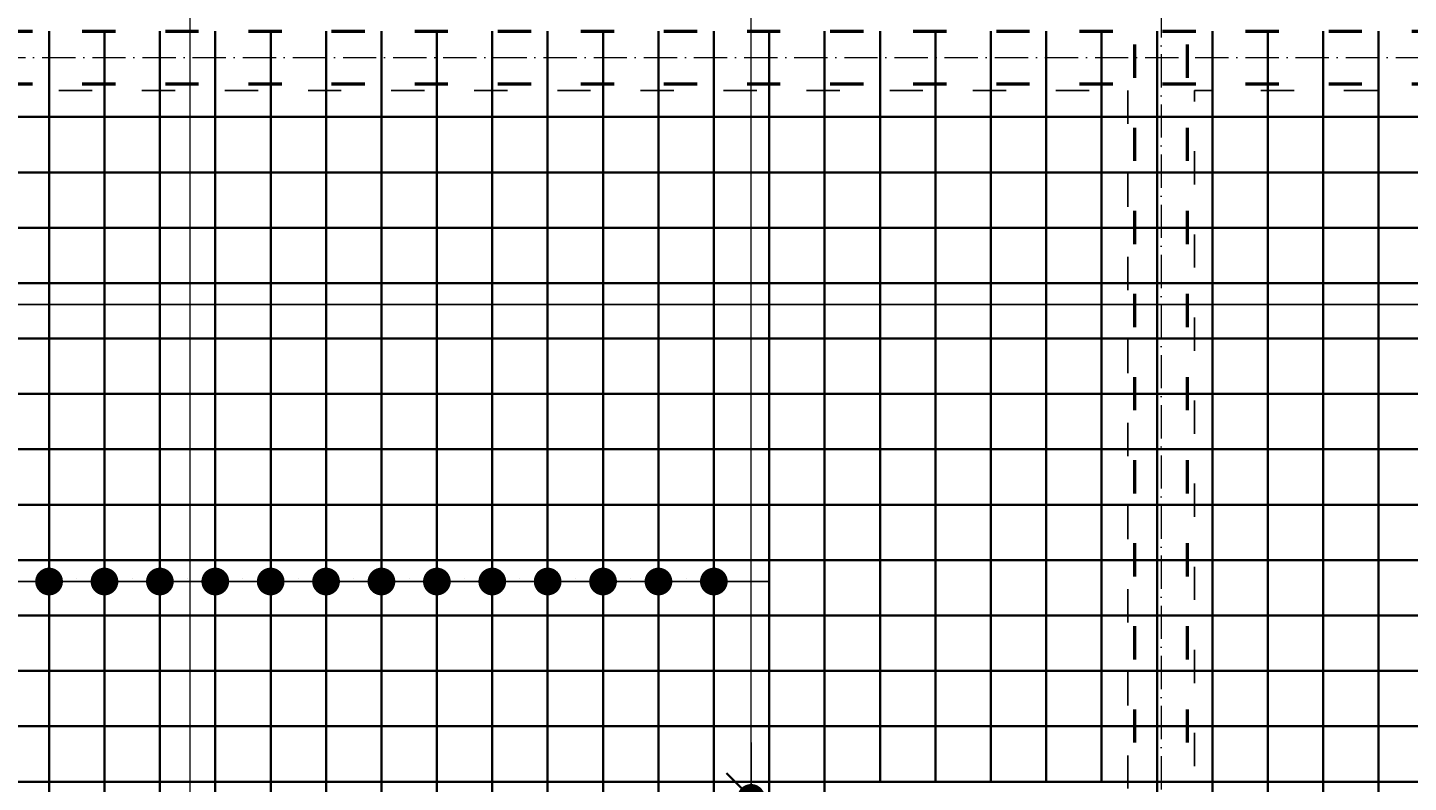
# Model space of a CAD drawing. Header units: millimetres. Extents: x 295948 to 312016, y 6878 to 18016.
# Tile 194 of 252: x 307281 to 307780, y 15017 to 15290. Entities that reach past the tile are written whole.
import ezdxf

# ---------------------------------------------------------------- set-up
doc = ezdxf.new("R2010")
doc.units = ezdxf.units.MM
doc.linetypes.add('ACAD_ISO03W100', pattern=[30, 12, -18])
doc.linetypes.add('ACAD_ISO10W100', pattern=[18, 12, -3, 0, -3])
for name, color, linetype, lineweight in [('konstrukcja wymiary', 1, 'Continuous', 13), ('osie', 5, 'ACAD_ISO10W100', 13), ('zbrojenie', 4, 'Continuous', 50), ('zbrojenie płyty', 141, 'Continuous', 35)]:
    doc.layers.add(name, color=color, linetype=linetype, lineweight=lineweight)
doc.layers.add('przerywane', color=6, linetype='ACAD_ISO03W100')
doc.styles.add('KONSTRUKCJA', font='romand.shx', dxfattribs={"oblique": 10})
doc.styles.get("Standard").update_dxf_attribs({"font": 'romand.shx', "oblique": 10})
doc.dimstyles.new('150', dxfattribs={"dimtxt": 10, "dimasz": 7, "dimexe": 1.25, "dimexo": 0.625, "dimgap": 3, "dimtad": 1, "dimdec": 0, "dimrnd": 0.5, "dimtxsty": 'KONSTRUKCJA', "dimblk": 'ARCHTICK', "dimcen": 2.5, "dimadec": 0, "dimazin": 0, "dimtfac": 1, "dimtdec": 0, "dimtix": 1, "dimtmove": 0, "dimatfit": 3, "dimfxl": 4, "dimfxlon": 1, "dimarcsym": 0})
doc.dimstyles.new('kropki', dxfattribs={"dimtxt": 0.001, "dimasz": 10, "dimexe": 1.25, "dimexo": 0.625, "dimgap": 1, "dimtad": 1, "dimtxsty": 'Standard', "dimblk": 'DOT', "dimcen": 2.5, "dimadec": 0, "dimazin": 0, "dimtfac": 1, "dimtmove": 0, "dimatfit": 3, "dimfxl": 1, "dimfxlon": 1, "dimarcsym": 0})

# ---------------------------------------------------------------- blocks, each defined once
blk = doc.blocks.new('_ArchTick')
at = {"color": 0, "linetype": 'ByBlock', "lineweight": 13, "const_width": 0.15}
blk.add_lwpolyline([(-0.5, -0.5), (0.5, 0.5)], dxfattribs=at)
blk = doc.blocks.new('*D895')
at = {"layer": 'Defpoints', "color": 0, "transparency": 16777216}
for p in [(307282.44, 15501.22), (307282.44, 14520.22), (306826.44, 14393.22)]:
    blk.add_point(p, dxfattribs=at)
at = {"layer": 'konstrukcja wymiary', "color": 0, "lineweight": -2, "transparency": 16777216}
for p, q in [((306826.44, 15497.22), (306826.44, 15502.47)), ((306826.44, 15501.22), (307282.44, 15501.22)), ((307282.44, 15497.22), (307282.44, 15502.47))]:
    blk.add_line(p, q, dxfattribs=at)
at = {"layer": 'konstrukcja wymiary', "color": 0, "lineweight": -2, "transparency": 16777216, "xscale": 7, "yscale": 7, "zscale": 7, "rotation": 180}
blk.add_blockref('_ArchTick', (306826.44, 15501.22), dxfattribs=at)
at = {"layer": 'konstrukcja wymiary', "color": 0, "lineweight": -2, "transparency": 16777216, "xscale": 7, "yscale": 7, "zscale": 7}
blk.add_blockref('_ArchTick', (307282.44, 15501.22), dxfattribs=at)
at = {"layer": 'konstrukcja wymiary', "color": 0, "transparency": 16777216, "insert": (307054.44, 15509.22), "char_height": 10, "attachment_point": 5, "style": 'KONSTRUKCJA'}
blk.add_mtext('456', dxfattribs=at)
blk = doc.blocks.new('*D896')
at = {"layer": 'Defpoints', "color": 0, "transparency": 16777216}
for p in [(307546.44, 15501.22), (307282.44, 14520.22), (307546.44, 14520.22)]:
    blk.add_point(p, dxfattribs=at)
at = {"layer": 'konstrukcja wymiary', "color": 0, "lineweight": -2, "transparency": 16777216}
for p, q in [((307282.44, 15497.22), (307282.44, 15502.47)), ((307282.44, 15501.22), (307546.44, 15501.22)), ((307546.44, 15497.22), (307546.44, 15502.47))]:
    blk.add_line(p, q, dxfattribs=at)
at = {"layer": 'konstrukcja wymiary', "color": 0, "lineweight": -2, "transparency": 16777216, "xscale": 7, "yscale": 7, "zscale": 7, "rotation": 180}
blk.add_blockref('_ArchTick', (307282.44, 15501.22), dxfattribs=at)
at = {"layer": 'konstrukcja wymiary', "color": 0, "lineweight": -2, "transparency": 16777216, "xscale": 7, "yscale": 7, "zscale": 7}
blk.add_blockref('_ArchTick', (307546.44, 15501.22), dxfattribs=at)
at = {"layer": 'konstrukcja wymiary', "color": 0, "transparency": 16777216, "insert": (307414.44, 15509.22), "char_height": 10, "attachment_point": 5, "style": 'KONSTRUKCJA'}
blk.add_mtext('264', dxfattribs=at)
blk = doc.blocks.new('*D897')
at = {"layer": 'Defpoints', "color": 0, "transparency": 16777216}
for p in [(307580.44, 15501.22), (307580.44, 15013.32), (307546.44, 14520.22)]:
    blk.add_point(p, dxfattribs=at)
at = {"layer": 'konstrukcja wymiary', "color": 0, "lineweight": -2, "transparency": 16777216}
for p, q in [((307546.44, 15497.22), (307546.44, 15502.47)), ((307546.44, 15501.22), (307580.44, 15501.22)), ((307580.44, 15497.22), (307580.44, 15502.47))]:
    blk.add_line(p, q, dxfattribs=at)
at = {"layer": 'konstrukcja wymiary', "color": 0, "lineweight": -2, "transparency": 16777216, "xscale": 7, "yscale": 7, "zscale": 7, "rotation": 180}
blk.add_blockref('_ArchTick', (307546.44, 15501.22), dxfattribs=at)
at = {"layer": 'konstrukcja wymiary', "color": 0, "lineweight": -2, "transparency": 16777216, "xscale": 7, "yscale": 7, "zscale": 7}
blk.add_blockref('_ArchTick', (307580.44, 15501.22), dxfattribs=at)
at = {"layer": 'konstrukcja wymiary', "color": 0, "transparency": 16777216, "insert": (307563.44, 15509.22), "char_height": 10, "attachment_point": 5, "style": 'KONSTRUKCJA'}
blk.add_mtext('34', dxfattribs=at)
blk = doc.blocks.new('_Dot')
at = {"color": 0, "linetype": 'ByBlock', "lineweight": -2}
blk.add_line((-0.5, 0), (-1, 0), dxfattribs=at)
at = {"color": 0, "linetype": 'ByBlock', "const_width": 0.5}
blk.add_lwpolyline([(-0.25, 0, 1), (0.25, 0, 1)], format="xyb", close=True, dxfattribs=at)
blk = doc.blocks.new('*D743')
at = {"layer": 'Defpoints', "color": 0, "transparency": 16777216}
for p in [(307248.94, 15199.72), (307268.94, 15199.72), (307268.94, 15189.99)]:
    blk.add_point(p, dxfattribs=at)
at = {"layer": 'konstrukcja wymiary', "color": 0, "lineweight": -2, "transparency": 16777216}
for p, q in [((307238.94, 15189.99), (307228.94, 15189.99)), ((307248.94, 15190.99), (307248.94, 15188.74)), ((307248.94, 15189.99), (307268.94, 15189.99)), ((307268.94, 15190.99), (307268.94, 15188.74)), ((307278.94, 15189.99), (307288.94, 15189.99))]:
    blk.add_line(p, q, dxfattribs=at)
at = {"layer": 'konstrukcja wymiary', "color": 0, "lineweight": -2, "transparency": 16777216, "xscale": 10, "yscale": 10, "zscale": 10}
blk.add_blockref('_Dot', (307248.94, 15189.99), dxfattribs=at)
at = {"layer": 'konstrukcja wymiary', "color": 0, "lineweight": -2, "transparency": 16777216, "xscale": 10, "yscale": 10, "zscale": 10, "rotation": 180}
blk.add_blockref('_Dot', (307268.94, 15189.99), dxfattribs=at)
at = {"layer": 'konstrukcja wymiary', "color": 0, "transparency": 16777216, "insert": (307258.94, 15190.99), "char_height": 0.001, "attachment_point": 5}
blk.add_mtext('20', dxfattribs=at)
blk = doc.blocks.new('*D744')
at = {"layer": 'Defpoints', "color": 0, "transparency": 16777216}
for p in [(307288.94, 15099.72), (307308.94, 15099.72), (307308.94, 15089.99)]:
    blk.add_point(p, dxfattribs=at)
at = {"layer": 'konstrukcja wymiary', "color": 0, "lineweight": -2, "transparency": 16777216}
for p, q in [((307278.94, 15089.99), (307268.94, 15089.99)), ((307288.94, 15090.99), (307288.94, 15088.74)), ((307288.94, 15089.99), (307308.94, 15089.99)), ((307308.94, 15090.99), (307308.94, 15088.74)), ((307318.94, 15089.99), (307328.94, 15089.99))]:
    blk.add_line(p, q, dxfattribs=at)
at = {"layer": 'konstrukcja wymiary', "color": 0, "lineweight": -2, "transparency": 16777216, "xscale": 10, "yscale": 10, "zscale": 10}
blk.add_blockref('_Dot', (307288.94, 15089.99), dxfattribs=at)
at = {"layer": 'konstrukcja wymiary', "color": 0, "lineweight": -2, "transparency": 16777216, "xscale": 10, "yscale": 10, "zscale": 10, "rotation": 180}
blk.add_blockref('_Dot', (307308.94, 15089.99), dxfattribs=at)
at = {"layer": 'konstrukcja wymiary', "color": 0, "transparency": 16777216, "insert": (307298.94, 15090.99), "char_height": 0.001, "attachment_point": 5}
blk.add_mtext('20', dxfattribs=at)
blk = doc.blocks.new('*D745')
at = {"layer": 'Defpoints', "color": 0, "transparency": 16777216}
for p in [(307308.94, 15099.72), (307328.94, 15099.72), (307328.94, 15089.99)]:
    blk.add_point(p, dxfattribs=at)
at = {"layer": 'konstrukcja wymiary', "color": 0, "lineweight": -2, "transparency": 16777216}
for p, q in [((307298.94, 15089.99), (307288.94, 15089.99)), ((307308.94, 15090.99), (307308.94, 15088.74)), ((307308.94, 15089.99), (307328.94, 15089.99)), ((307328.94, 15090.99), (307328.94, 15088.74)), ((307338.94, 15089.99), (307348.94, 15089.99))]:
    blk.add_line(p, q, dxfattribs=at)
at = {"layer": 'konstrukcja wymiary', "color": 0, "lineweight": -2, "transparency": 16777216, "xscale": 10, "yscale": 10, "zscale": 10}
blk.add_blockref('_Dot', (307308.94, 15089.99), dxfattribs=at)
at = {"layer": 'konstrukcja wymiary', "color": 0, "lineweight": -2, "transparency": 16777216, "xscale": 10, "yscale": 10, "zscale": 10, "rotation": 180}
blk.add_blockref('_Dot', (307328.94, 15089.99), dxfattribs=at)
at = {"layer": 'konstrukcja wymiary', "color": 0, "transparency": 16777216, "insert": (307318.94, 15090.99), "char_height": 0.001, "attachment_point": 5}
blk.add_mtext('20', dxfattribs=at)
blk = doc.blocks.new('*D746')
at = {"layer": 'Defpoints', "color": 0, "transparency": 16777216}
for p in [(307328.94, 15099.72), (307348.94, 15099.72), (307348.94, 15089.99)]:
    blk.add_point(p, dxfattribs=at)
at = {"layer": 'konstrukcja wymiary', "color": 0, "lineweight": -2, "transparency": 16777216}
for p, q in [((307318.94, 15089.99), (307308.94, 15089.99)), ((307328.94, 15090.99), (307328.94, 15088.74)), ((307328.94, 15089.99), (307348.94, 15089.99)), ((307348.94, 15090.99), (307348.94, 15088.74)), ((307358.94, 15089.99), (307368.94, 15089.99))]:
    blk.add_line(p, q, dxfattribs=at)
at = {"layer": 'konstrukcja wymiary', "color": 0, "lineweight": -2, "transparency": 16777216, "xscale": 10, "yscale": 10, "zscale": 10}
blk.add_blockref('_Dot', (307328.94, 15089.99), dxfattribs=at)
at = {"layer": 'konstrukcja wymiary', "color": 0, "lineweight": -2, "transparency": 16777216, "xscale": 10, "yscale": 10, "zscale": 10, "rotation": 180}
blk.add_blockref('_Dot', (307348.94, 15089.99), dxfattribs=at)
at = {"layer": 'konstrukcja wymiary', "color": 0, "transparency": 16777216, "insert": (307338.94, 15090.99), "char_height": 0.001, "attachment_point": 5}
blk.add_mtext('20', dxfattribs=at)
blk = doc.blocks.new('*D754')
at = {"layer": 'Defpoints', "color": 0, "transparency": 16777216}
for p in [(307348.94, 15099.72), (307368.94, 15099.72), (307368.94, 15089.99)]:
    blk.add_point(p, dxfattribs=at)
at = {"layer": 'konstrukcja wymiary', "color": 0, "lineweight": -2, "transparency": 16777216}
for p, q in [((307338.94, 15089.99), (307328.94, 15089.99)), ((307348.94, 15090.99), (307348.94, 15088.74)), ((307348.94, 15089.99), (307368.94, 15089.99)), ((307368.94, 15090.99), (307368.94, 15088.74)), ((307378.94, 15089.99), (307388.94, 15089.99))]:
    blk.add_line(p, q, dxfattribs=at)
at = {"layer": 'konstrukcja wymiary', "color": 0, "lineweight": -2, "transparency": 16777216, "xscale": 10, "yscale": 10, "zscale": 10}
blk.add_blockref('_Dot', (307348.94, 15089.99), dxfattribs=at)
at = {"layer": 'konstrukcja wymiary', "color": 0, "lineweight": -2, "transparency": 16777216, "xscale": 10, "yscale": 10, "zscale": 10, "rotation": 180}
blk.add_blockref('_Dot', (307368.94, 15089.99), dxfattribs=at)
at = {"layer": 'konstrukcja wymiary', "color": 0, "transparency": 16777216, "insert": (307358.94, 15090.99), "char_height": 0.001, "attachment_point": 5}
blk.add_mtext('20', dxfattribs=at)
blk = doc.blocks.new('*D755')
at = {"layer": 'Defpoints', "color": 0, "transparency": 16777216}
for p in [(307368.94, 15099.72), (307388.94, 15099.72), (307388.94, 15089.99)]:
    blk.add_point(p, dxfattribs=at)
at = {"layer": 'konstrukcja wymiary', "color": 0, "lineweight": -2, "transparency": 16777216}
for p, q in [((307358.94, 15089.99), (307348.94, 15089.99)), ((307368.94, 15090.99), (307368.94, 15088.74)), ((307368.94, 15089.99), (307388.94, 15089.99)), ((307388.94, 15090.99), (307388.94, 15088.74)), ((307398.94, 15089.99), (307408.94, 15089.99))]:
    blk.add_line(p, q, dxfattribs=at)
at = {"layer": 'konstrukcja wymiary', "color": 0, "lineweight": -2, "transparency": 16777216, "xscale": 10, "yscale": 10, "zscale": 10}
blk.add_blockref('_Dot', (307368.94, 15089.99), dxfattribs=at)
at = {"layer": 'konstrukcja wymiary', "color": 0, "lineweight": -2, "transparency": 16777216, "xscale": 10, "yscale": 10, "zscale": 10, "rotation": 180}
blk.add_blockref('_Dot', (307388.94, 15089.99), dxfattribs=at)
at = {"layer": 'konstrukcja wymiary', "color": 0, "transparency": 16777216, "insert": (307378.94, 15090.99), "char_height": 0.001, "attachment_point": 5}
blk.add_mtext('20', dxfattribs=at)
blk = doc.blocks.new('*D756')
at = {"layer": 'Defpoints', "color": 0, "transparency": 16777216}
for p in [(307388.94, 15099.72), (307408.94, 15099.72), (307408.94, 15089.99)]:
    blk.add_point(p, dxfattribs=at)
at = {"layer": 'konstrukcja wymiary', "color": 0, "lineweight": -2, "transparency": 16777216}
for p, q in [((307378.94, 15089.99), (307368.94, 15089.99)), ((307388.94, 15090.99), (307388.94, 15088.74)), ((307388.94, 15089.99), (307408.94, 15089.99)), ((307408.94, 15090.99), (307408.94, 15088.74)), ((307418.94, 15089.99), (307428.94, 15089.99))]:
    blk.add_line(p, q, dxfattribs=at)
at = {"layer": 'konstrukcja wymiary', "color": 0, "lineweight": -2, "transparency": 16777216, "xscale": 10, "yscale": 10, "zscale": 10}
blk.add_blockref('_Dot', (307388.94, 15089.99), dxfattribs=at)
at = {"layer": 'konstrukcja wymiary', "color": 0, "lineweight": -2, "transparency": 16777216, "xscale": 10, "yscale": 10, "zscale": 10, "rotation": 180}
blk.add_blockref('_Dot', (307408.94, 15089.99), dxfattribs=at)
at = {"layer": 'konstrukcja wymiary', "color": 0, "transparency": 16777216, "insert": (307398.94, 15090.99), "char_height": 0.001, "attachment_point": 5}
blk.add_mtext('20', dxfattribs=at)
blk = doc.blocks.new('*D757')
at = {"layer": 'Defpoints', "color": 0, "transparency": 16777216}
for p in [(307408.94, 15099.72), (307428.94, 15099.72), (307428.94, 15089.99)]:
    blk.add_point(p, dxfattribs=at)
at = {"layer": 'konstrukcja wymiary', "color": 0, "lineweight": -2, "transparency": 16777216}
for p, q in [((307398.94, 15089.99), (307388.94, 15089.99)), ((307408.94, 15090.99), (307408.94, 15088.74)), ((307408.94, 15089.99), (307428.94, 15089.99)), ((307428.94, 15090.99), (307428.94, 15088.74)), ((307438.94, 15089.99), (307448.94, 15089.99))]:
    blk.add_line(p, q, dxfattribs=at)
at = {"layer": 'konstrukcja wymiary', "color": 0, "lineweight": -2, "transparency": 16777216, "xscale": 10, "yscale": 10, "zscale": 10}
blk.add_blockref('_Dot', (307408.94, 15089.99), dxfattribs=at)
at = {"layer": 'konstrukcja wymiary', "color": 0, "lineweight": -2, "transparency": 16777216, "xscale": 10, "yscale": 10, "zscale": 10, "rotation": 180}
blk.add_blockref('_Dot', (307428.94, 15089.99), dxfattribs=at)
at = {"layer": 'konstrukcja wymiary', "color": 0, "transparency": 16777216, "insert": (307418.94, 15090.99), "char_height": 0.001, "attachment_point": 5}
blk.add_mtext('20', dxfattribs=at)
blk = doc.blocks.new('*D783')
at = {"layer": 'Defpoints', "color": 0, "transparency": 16777216}
for p in [(307428.94, 15099.72), (307448.94, 15099.72), (307448.94, 15089.99)]:
    blk.add_point(p, dxfattribs=at)
at = {"layer": 'konstrukcja wymiary', "color": 0, "lineweight": -2, "transparency": 16777216}
for p, q in [((307418.94, 15089.99), (307408.94, 15089.99)), ((307428.94, 15090.99), (307428.94, 15088.74)), ((307428.94, 15089.99), (307448.94, 15089.99)), ((307448.94, 15090.99), (307448.94, 15088.74)), ((307458.94, 15089.99), (307468.94, 15089.99))]:
    blk.add_line(p, q, dxfattribs=at)
at = {"layer": 'konstrukcja wymiary', "color": 0, "lineweight": -2, "transparency": 16777216, "xscale": 10, "yscale": 10, "zscale": 10}
blk.add_blockref('_Dot', (307428.94, 15089.99), dxfattribs=at)
at = {"layer": 'konstrukcja wymiary', "color": 0, "lineweight": -2, "transparency": 16777216, "xscale": 10, "yscale": 10, "zscale": 10, "rotation": 180}
blk.add_blockref('_Dot', (307448.94, 15089.99), dxfattribs=at)
at = {"layer": 'konstrukcja wymiary', "color": 0, "transparency": 16777216, "insert": (307438.94, 15090.99), "char_height": 0.001, "attachment_point": 5}
blk.add_mtext('20', dxfattribs=at)
blk = doc.blocks.new('*D784')
at = {"layer": 'Defpoints', "color": 0, "transparency": 16777216}
for p in [(307448.94, 15099.72), (307468.94, 15099.72), (307468.94, 15089.99)]:
    blk.add_point(p, dxfattribs=at)
at = {"layer": 'konstrukcja wymiary', "color": 0, "lineweight": -2, "transparency": 16777216}
for p, q in [((307438.94, 15089.99), (307428.94, 15089.99)), ((307448.94, 15090.99), (307448.94, 15088.74)), ((307448.94, 15089.99), (307468.94, 15089.99)), ((307468.94, 15090.99), (307468.94, 15088.74)), ((307478.94, 15089.99), (307488.94, 15089.99))]:
    blk.add_line(p, q, dxfattribs=at)
at = {"layer": 'konstrukcja wymiary', "color": 0, "lineweight": -2, "transparency": 16777216, "xscale": 10, "yscale": 10, "zscale": 10}
blk.add_blockref('_Dot', (307448.94, 15089.99), dxfattribs=at)
at = {"layer": 'konstrukcja wymiary', "color": 0, "lineweight": -2, "transparency": 16777216, "xscale": 10, "yscale": 10, "zscale": 10, "rotation": 180}
blk.add_blockref('_Dot', (307468.94, 15089.99), dxfattribs=at)
at = {"layer": 'konstrukcja wymiary', "color": 0, "transparency": 16777216, "insert": (307458.94, 15090.99), "char_height": 0.001, "attachment_point": 5}
blk.add_mtext('20', dxfattribs=at)
blk = doc.blocks.new('*D785')
at = {"layer": 'Defpoints', "color": 0, "transparency": 16777216}
for p in [(307468.94, 15099.72), (307488.94, 15099.72), (307488.94, 15089.99)]:
    blk.add_point(p, dxfattribs=at)
at = {"layer": 'konstrukcja wymiary', "color": 0, "lineweight": -2, "transparency": 16777216}
for p, q in [((307458.94, 15089.99), (307448.94, 15089.99)), ((307468.94, 15090.99), (307468.94, 15088.74)), ((307468.94, 15089.99), (307488.94, 15089.99)), ((307488.94, 15090.99), (307488.94, 15088.74)), ((307498.94, 15089.99), (307508.94, 15089.99))]:
    blk.add_line(p, q, dxfattribs=at)
at = {"layer": 'konstrukcja wymiary', "color": 0, "lineweight": -2, "transparency": 16777216, "xscale": 10, "yscale": 10, "zscale": 10}
blk.add_blockref('_Dot', (307468.94, 15089.99), dxfattribs=at)
at = {"layer": 'konstrukcja wymiary', "color": 0, "lineweight": -2, "transparency": 16777216, "xscale": 10, "yscale": 10, "zscale": 10, "rotation": 180}
blk.add_blockref('_Dot', (307488.94, 15089.99), dxfattribs=at)
at = {"layer": 'konstrukcja wymiary', "color": 0, "transparency": 16777216, "insert": (307478.94, 15090.99), "char_height": 0.001, "attachment_point": 5}
blk.add_mtext('20', dxfattribs=at)
blk = doc.blocks.new('*D786')
at = {"layer": 'Defpoints', "color": 0, "transparency": 16777216}
for p in [(307488.94, 15099.72), (307508.94, 15099.72), (307508.94, 15089.99)]:
    blk.add_point(p, dxfattribs=at)
at = {"layer": 'konstrukcja wymiary', "color": 0, "lineweight": -2, "transparency": 16777216}
for p, q in [((307478.94, 15089.99), (307468.94, 15089.99)), ((307488.94, 15090.99), (307488.94, 15088.74)), ((307488.94, 15089.99), (307508.94, 15089.99)), ((307508.94, 15090.99), (307508.94, 15088.74)), ((307518.94, 15089.99), (307528.94, 15089.99))]:
    blk.add_line(p, q, dxfattribs=at)
at = {"layer": 'konstrukcja wymiary', "color": 0, "lineweight": -2, "transparency": 16777216, "xscale": 10, "yscale": 10, "zscale": 10}
blk.add_blockref('_Dot', (307488.94, 15089.99), dxfattribs=at)
at = {"layer": 'konstrukcja wymiary', "color": 0, "lineweight": -2, "transparency": 16777216, "xscale": 10, "yscale": 10, "zscale": 10, "rotation": 180}
blk.add_blockref('_Dot', (307508.94, 15089.99), dxfattribs=at)
at = {"layer": 'konstrukcja wymiary', "color": 0, "transparency": 16777216, "insert": (307498.94, 15090.99), "char_height": 0.001, "attachment_point": 5}
blk.add_mtext('20', dxfattribs=at)
blk = doc.blocks.new('*D787')
at = {"layer": 'Defpoints', "color": 0, "transparency": 16777216}
for p in [(307508.94, 15099.72), (307528.94, 15099.72), (307528.94, 15089.99)]:
    blk.add_point(p, dxfattribs=at)
at = {"layer": 'konstrukcja wymiary', "color": 0, "lineweight": -2, "transparency": 16777216}
for p, q in [((307498.94, 15089.99), (307488.94, 15089.99)), ((307508.94, 15090.99), (307508.94, 15088.74)), ((307508.94, 15089.99), (307528.94, 15089.99)), ((307528.94, 15090.99), (307528.94, 15088.74)), ((307538.94, 15089.99), (307548.94, 15089.99))]:
    blk.add_line(p, q, dxfattribs=at)
at = {"layer": 'konstrukcja wymiary', "color": 0, "lineweight": -2, "transparency": 16777216, "xscale": 10, "yscale": 10, "zscale": 10}
blk.add_blockref('_Dot', (307508.94, 15089.99), dxfattribs=at)
at = {"layer": 'konstrukcja wymiary', "color": 0, "lineweight": -2, "transparency": 16777216, "xscale": 10, "yscale": 10, "zscale": 10, "rotation": 180}
blk.add_blockref('_Dot', (307528.94, 15089.99), dxfattribs=at)
at = {"layer": 'konstrukcja wymiary', "color": 0, "transparency": 16777216, "insert": (307518.94, 15090.99), "char_height": 0.001, "attachment_point": 5}
blk.add_mtext('20', dxfattribs=at)
blk = doc.blocks.new('*D766')
at = {"layer": 'Defpoints', "color": 0, "transparency": 16777216}
for p in [(307788.94, 15199.72), (307808.94, 15199.72), (307808.94, 15189.99)]:
    blk.add_point(p, dxfattribs=at)
at = {"layer": 'konstrukcja wymiary', "color": 0, "lineweight": -2, "transparency": 16777216}
for p, q in [((307778.94, 15189.99), (307768.94, 15189.99)), ((307788.94, 15190.99), (307788.94, 15188.74)), ((307788.94, 15189.99), (307808.94, 15189.99)), ((307808.94, 15190.99), (307808.94, 15188.74)), ((307818.94, 15189.99), (307828.94, 15189.99))]:
    blk.add_line(p, q, dxfattribs=at)
at = {"layer": 'konstrukcja wymiary', "color": 0, "lineweight": -2, "transparency": 16777216, "xscale": 10, "yscale": 10, "zscale": 10}
blk.add_blockref('_Dot', (307788.94, 15189.99), dxfattribs=at)
at = {"layer": 'konstrukcja wymiary', "color": 0, "lineweight": -2, "transparency": 16777216, "xscale": 10, "yscale": 10, "zscale": 10, "rotation": 180}
blk.add_blockref('_Dot', (307808.94, 15189.99), dxfattribs=at)
at = {"layer": 'konstrukcja wymiary', "color": 0, "transparency": 16777216, "insert": (307798.94, 15190.99), "char_height": 0.001, "attachment_point": 5}
blk.add_mtext('20', dxfattribs=at)
blk = doc.blocks.new('*D802')
at = {"layer": 'Defpoints', "color": 0, "transparency": 16777216}
for p in [(307790.44, 15197.72), (307268.94, 15189.99), (307268.94, 15177.72)]:
    blk.add_point(p, dxfattribs=at)
at = {"layer": 'konstrukcja wymiary', "color": 0, "lineweight": -2, "transparency": 16777216}
for p, q in [((307268.94, 15188.99), (307268.94, 15191.24)), ((307780.44, 15189.99), (307278.94, 15189.99)), ((307790.44, 15190.99), (307790.44, 15188.74))]:
    blk.add_line(p, q, dxfattribs=at)
at = {"layer": 'konstrukcja wymiary', "color": 0, "lineweight": -2, "transparency": 16777216, "xscale": 10, "yscale": 10, "zscale": 10, "rotation": 180}
blk.add_blockref('_Dot', (307268.94, 15189.99), dxfattribs=at)
at = {"layer": 'konstrukcja wymiary', "color": 0, "lineweight": -2, "transparency": 16777216, "xscale": 10, "yscale": 10, "zscale": 10}
blk.add_blockref('_Dot', (307790.44, 15189.99), dxfattribs=at)
at = {"layer": 'konstrukcja wymiary', "color": 0, "transparency": 16777216, "insert": (307529.69, 15190.99), "char_height": 0.001, "attachment_point": 5}
blk.add_mtext('521,5', dxfattribs=at)
blk = doc.blocks.new('*D1733')
at = {"layer": 'Defpoints', "color": 0, "transparency": 16777216}
for p in [(307678.44, 15501.22), (307580.44, 15013.32), (307678.44, 15013.32)]:
    blk.add_point(p, dxfattribs=at)
at = {"layer": 'konstrukcja wymiary', "color": 0, "lineweight": -2, "transparency": 16777216}
for p, q in [((307580.44, 15497.22), (307580.44, 15502.47)), ((307580.44, 15501.22), (307678.44, 15501.22)), ((307678.44, 15497.22), (307678.44, 15502.47))]:
    blk.add_line(p, q, dxfattribs=at)
at = {"layer": 'konstrukcja wymiary', "color": 0, "lineweight": -2, "transparency": 16777216, "xscale": 7, "yscale": 7, "zscale": 7, "rotation": 180}
blk.add_blockref('_ArchTick', (307580.44, 15501.22), dxfattribs=at)
at = {"layer": 'konstrukcja wymiary', "color": 0, "lineweight": -2, "transparency": 16777216, "xscale": 7, "yscale": 7, "zscale": 7}
blk.add_blockref('_ArchTick', (307678.44, 15501.22), dxfattribs=at)
at = {"layer": 'konstrukcja wymiary', "color": 0, "transparency": 16777216, "insert": (307629.44, 15509.22), "char_height": 10, "attachment_point": 5, "style": 'KONSTRUKCJA'}
blk.add_mtext('98', dxfattribs=at)
blk = doc.blocks.new('*D1734')
at = {"layer": 'Defpoints', "color": 0, "transparency": 16777216}
for p in [(308234.44, 15501.22), (307678.44, 15013.32), (308234.44, 14393.22)]:
    blk.add_point(p, dxfattribs=at)
at = {"layer": 'konstrukcja wymiary', "color": 0, "lineweight": -2, "transparency": 16777216}
for p, q in [((307678.44, 15497.22), (307678.44, 15502.47)), ((307678.44, 15501.22), (308234.44, 15501.22)), ((308234.44, 15497.22), (308234.44, 15502.47))]:
    blk.add_line(p, q, dxfattribs=at)
at = {"layer": 'konstrukcja wymiary', "color": 0, "lineweight": -2, "transparency": 16777216, "xscale": 7, "yscale": 7, "zscale": 7, "rotation": 180}
blk.add_blockref('_ArchTick', (307678.44, 15501.22), dxfattribs=at)
at = {"layer": 'konstrukcja wymiary', "color": 0, "lineweight": -2, "transparency": 16777216, "xscale": 7, "yscale": 7, "zscale": 7}
blk.add_blockref('_ArchTick', (308234.44, 15501.22), dxfattribs=at)
at = {"layer": 'konstrukcja wymiary', "color": 0, "transparency": 16777216, "insert": (307956.44, 15509.22), "char_height": 10, "attachment_point": 5, "style": 'KONSTRUKCJA'}
blk.add_mtext('556', dxfattribs=at)
blk = doc.blocks.new('*D1736')
at = {"layer": 'Defpoints', "color": 0, "transparency": 16777216}
for p in [(306548.44, 15291.22), (306638.44, 15291.22), (307580.44, 15013.32)]:
    blk.add_point(p, dxfattribs=at)
at = {"layer": 'konstrukcja wymiary', "color": 0, "lineweight": -2, "transparency": 16777216}
for p, q in [((306552.44, 15291.22), (306547.19, 15291.22)), ((306548.44, 15013.32), (306548.44, 15291.22)), ((306552.44, 15013.32), (306547.19, 15013.32))]:
    blk.add_line(p, q, dxfattribs=at)
at = {"layer": 'konstrukcja wymiary', "color": 0, "lineweight": -2, "transparency": 16777216, "xscale": 7, "yscale": 7, "zscale": 7}
for p, rotation in [((306548.44, 15291.22), 90), ((306548.44, 15013.32), 270)]:
    blk.add_blockref('_ArchTick', p, dxfattribs=dict(at, rotation=rotation))
at = {"layer": 'konstrukcja wymiary', "color": 0, "transparency": 16777216, "insert": (306540.44, 15152.27), "char_height": 10, "attachment_point": 5, "rotation": 90, "style": 'KONSTRUKCJA'}
blk.add_mtext('278', dxfattribs=at)
blk = doc.blocks.new('*D1737')
at = {"layer": 'Defpoints', "color": 0, "transparency": 16777216}
for p in [(307542.4, 15004.79), (307542.4, 15004.79), (307542.4, 14997.72)]:
    blk.add_point(p, dxfattribs=at)
at = {"layer": 'konstrukcja wymiary', "color": 0, "lineweight": -2, "transparency": 16777216}
for p, q in [((307542.4, 15014.79), (307542.4, 15024.79)), ((307542.4, 15004.79), (307543.65, 15004.79)), ((307542.4, 14997.72), (307542.4, 15004.79)), ((307542.4, 14997.72), (307543.65, 14997.72)), ((307542.4, 14987.72), (307542.4, 14977.72))]:
    blk.add_line(p, q, dxfattribs=at)
at = {"layer": 'konstrukcja wymiary', "color": 0, "lineweight": -2, "transparency": 16777216, "xscale": 10, "yscale": 10, "zscale": 10}
for p, rotation in [((307542.4, 15004.79), 270), ((307542.4, 14997.72), 90)]:
    blk.add_blockref('_Dot', p, dxfattribs=dict(at, rotation=rotation))
at = {"layer": 'konstrukcja wymiary', "color": 0, "transparency": 16777216, "insert": (307541.4, 15001.26), "char_height": 0.001, "attachment_point": 5, "rotation": 90}
blk.add_mtext('7,07', dxfattribs=at)
blk = doc.blocks.new('*D1738')
at = {"layer": 'Defpoints', "color": 0, "transparency": 16777216}
for p in [(307542.4, 15011.87), (307542.4, 15011.87), (307542.4, 15004.79)]:
    blk.add_point(p, dxfattribs=at)
at = {"layer": 'konstrukcja wymiary', "color": 0, "lineweight": -2, "transparency": 16777216}
for p, q in [((307542.4, 15021.87), (307542.4, 15031.87)), ((307542.4, 15011.87), (307543.65, 15011.87)), ((307542.4, 15004.79), (307542.4, 15011.87)), ((307542.4, 15004.79), (307543.65, 15004.79)), ((307542.4, 14994.79), (307542.4, 14984.79))]:
    blk.add_line(p, q, dxfattribs=at)
at = {"layer": 'konstrukcja wymiary', "color": 0, "lineweight": -2, "transparency": 16777216, "xscale": 10, "yscale": 10, "zscale": 10}
for p, rotation in [((307542.4, 15011.87), 270), ((307542.4, 15004.79), 90)]:
    blk.add_blockref('_Dot', p, dxfattribs=dict(at, rotation=rotation))
at = {"layer": 'konstrukcja wymiary', "color": 0, "transparency": 16777216, "insert": (307541.4, 15008.33), "char_height": 0.001, "attachment_point": 5, "rotation": 90}
blk.add_mtext('7,07', dxfattribs=at)

msp = doc.modelspace()

# ---------------------------------------------------------------- linework, layer by layer
at = {"layer": 'konstrukcja wymiary'}
for p, q in [((307339.832, 14693.964), (307339.832, 15458.963)), ((307542.397, 15026.866), (307542.397, 15310.963)), ((307298.94, 15089.991), (306558.396, 15089.991))]:
    msp.add_line(p, q, dxfattribs=at)
at = {"layer": 'osie'}
for p, q in [((307690.44, 15606.148), (307690.44, 13976.332)), ((306435.771, 15279.224), (308440.491, 15279.224))]:
    msp.add_line(p, q, dxfattribs=at)
at = {"layer": 'przerywane'}
for p, q in [((307082.44, 15267.224), (307678.44, 15267.224)), ((307678.44, 15267.224), (307678.44, 14969.324)), ((307702.44, 14993.324), (307702.44, 15267.224)), ((307978.44, 15267.224), (307702.44, 15267.224))]:
    msp.add_line(p, q, dxfattribs=at)
at = {"layer": 'zbrojenie', "linetype": 'ACAD_ISO03W100'}
for p, q in [((306640.94, 15288.724), (308419.94, 15288.724)), ((307680.94, 14971.824), (307680.94, 15288.724)), ((307699.94, 14971.824), (307699.94, 15288.724)), ((306640.94, 15269.724), (308419.94, 15269.724))]:
    msp.add_line(p, q, dxfattribs=at)
at = {"layer": 'zbrojenie płyty'}
for p, q in [((307288.94, 15288.724), (307288.94, 14522.724)), ((307308.94, 15288.724), (307308.94, 14522.724)), ((307328.94, 15288.724), (307328.94, 14522.724)), ((307348.94, 15288.724), (307348.94, 14522.724)), ((307368.94, 15288.724), (307368.94, 14522.724)), ((307388.94, 15288.724), (307388.94, 14522.724)), ((307408.94, 15288.724), (307408.94, 14522.724)), ((307428.94, 15288.724), (307428.94, 14522.724)), ((307448.94, 15288.724), (307448.94, 14522.724)), ((307468.94, 15288.724), (307468.94, 14522.724)), ((307488.94, 15288.724), (307488.94, 14522.724)), ((307508.94, 15288.724), (307508.94, 14522.724)), ((307528.94, 15288.724), (307528.94, 14522.724)), ((307548.94, 15288.724), (307548.94, 14114.724)), ((307568.94, 15288.724), (307568.94, 14114.724)), ((307588.94, 15288.724), (307588.94, 15017.724)), ((307608.94, 15288.724), (307608.94, 15017.724)), ((307628.94, 15288.724), (307628.94, 15017.724)), ((307648.94, 15288.724), (307648.94, 15017.724)), ((307668.94, 15288.724), (307668.94, 15017.724)), ((307688.94, 15288.724), (307688.94, 14114.724)), ((307708.94, 15288.724), (307708.94, 14114.724)), ((307728.94, 15288.724), (307728.94, 14114.724)), ((307748.94, 15288.724), (307748.94, 14114.724)), ((307768.94, 15288.724), (307768.94, 14114.724)), ((307060.94, 15257.724), (307999.94, 15257.724)), ((307060.94, 15237.724), (307999.94, 15237.724)), ((307060.94, 15217.724), (307999.94, 15217.724)), ((307060.94, 15197.724), (307999.94, 15197.724)), ((307060.94, 15177.724), (307999.94, 15177.724)), ((307060.94, 15157.724), (307999.94, 15157.724)), ((307060.94, 15137.724), (307999.94, 15137.724)), ((307060.94, 15117.724), (307999.94, 15117.724)), ((307060.94, 15097.724), (307999.94, 15097.724)), ((307060.94, 15077.724), (307999.94, 15077.724)), ((307060.94, 15057.724), (307999.94, 15057.724)), ((307060.94, 15037.724), (307999.94, 15037.724)), ((307618.366, 14935.897), (307533.513, 15020.75)), ((307060.94, 15017.724), (307999.94, 15017.724))]:
    msp.add_line(p, q, dxfattribs=at)

# ---------------------------------------------------------------- dimensions: what is measured, and where the dimension line sits
at = {"layer": 'konstrukcja wymiary'}
for base, p1, p2, dimstyle, picture, middle in [((307282.44, 15501.224), (306826.44, 14393.224), (307282.44, 14520.224), '150', '*D895', (307054.44, 15509.224)), ((307546.44, 15501.224), (307282.44, 14520.224), (307546.44, 14520.224), '150', '*D896', (307414.44, 15509.224)), ((307580.44, 15501.224), (307546.44, 14520.224), (307580.44, 15013.324), '150', '*D897', (307563.44, 15509.224)), ((307678.44, 15501.224), (307580.44, 15013.324), (307678.44, 15013.324), '150', '*D1733', (307629.44, 15509.224)), ((308234.44, 15501.224), (307678.44, 15013.324), (308234.44, 14393.224), '150', '*D1734', (307956.44, 15509.224)), ((307268.94, 15189.991), (307248.94, 15199.724), (307268.94, 15199.724), 'kropki', '*D743', (307258.94, 15190.992)), ((307808.94, 15189.991), (307788.94, 15199.724), (307808.94, 15199.724), 'kropki', '*D766', (307798.94, 15190.992)), ((307268.94, 15189.991), (307790.44, 15197.724), (307268.94, 15177.724), 'kropki', '*D802', (307529.69, 15190.992)), ((307308.94, 15089.991), (307288.94, 15099.724), (307308.94, 15099.724), 'kropki', '*D744', (307298.94, 15090.992)), ((307328.94, 15089.991), (307308.94, 15099.724), (307328.94, 15099.724), 'kropki', '*D745', (307318.94, 15090.992)), ((307348.94, 15089.991), (307328.94, 15099.724), (307348.94, 15099.724), 'kropki', '*D746', (307338.94, 15090.992)), ((307368.94, 15089.991), (307348.94, 15099.724), (307368.94, 15099.724), 'kropki', '*D754', (307358.94, 15090.992)), ((307388.94, 15089.991), (307368.94, 15099.724), (307388.94, 15099.724), 'kropki', '*D755', (307378.94, 15090.992)), ((307408.94, 15089.991), (307388.94, 15099.724), (307408.94, 15099.724), 'kropki', '*D756', (307398.94, 15090.992)), ((307428.94, 15089.991), (307408.94, 15099.724), (307428.94, 15099.724), 'kropki', '*D757', (307418.94, 15090.992)), ((307448.94, 15089.991), (307428.94, 15099.724), (307448.94, 15099.724), 'kropki', '*D783', (307438.94, 15090.992)), ((307468.94, 15089.991), (307448.94, 15099.724), (307468.94, 15099.724), 'kropki', '*D784', (307458.94, 15090.992)), ((307488.94, 15089.991), (307468.94, 15099.724), (307488.94, 15099.724), 'kropki', '*D785', (307478.94, 15090.992)), ((307508.94, 15089.991), (307488.94, 15099.724), (307508.94, 15099.724), 'kropki', '*D786', (307498.94, 15090.992)), ((307528.94, 15089.991), (307508.94, 15099.724), (307528.94, 15099.724), 'kropki', '*D787', (307518.94, 15090.992))]:
    dim = msp.add_linear_dim(base=base, p1=p1, p2=p2, dimstyle=dimstyle, override={"dimtmove": 1}, dxfattribs=at)
    dim.commit()
    dim.dimension.update_dxf_attribs({"geometry": picture, "text_midpoint": middle})
for base, p1, p2, dimstyle, picture, middle in [((306548.44, 15291.224), (307580.44, 15013.324), (306638.44, 15291.224), '150', '*D1736', (306540.44, 15152.274)), ((307542.397, 15011.866), (307542.397, 15004.795), (307542.397, 15011.866), 'kropki', '*D1738', (307541.397, 15008.33)), ((307542.397, 15004.795), (307542.397, 14997.724), (307542.397, 15004.795), 'kropki', '*D1737', (307541.397, 15001.259))]:
    dim = msp.add_linear_dim(base=base, p1=p1, p2=p2, angle=90, dimstyle=dimstyle, override={"dimtmove": 1}, dxfattribs=at)
    dim.commit()
    dim.dimension.update_dxf_attribs({"geometry": picture, "text_midpoint": middle})

doc.saveas('drawing.dxf')
